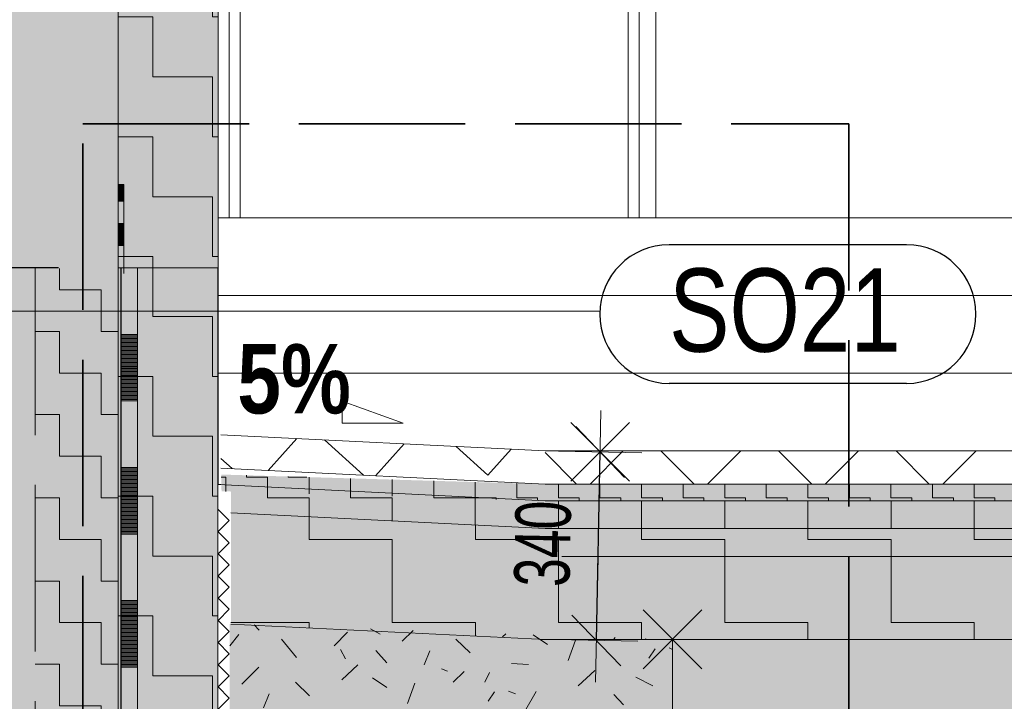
# Model space of a CAD drawing. Header units: millimetres. Extents: x 29003 to 60673, y -60985 to 17010.
# Tile 45 of 128: x 45228 to 47004, y -36442 to -35213. Entities that reach past the tile are written whole.
import ezdxf

# ---------------------------------------------------------------- set-up
doc = ezdxf.new("R2010")
doc.units = ezdxf.units.MM
doc.header["$PDMODE"] = 65
doc.linetypes.add('Carkovana 2x_1', pattern=[390, 300, -90])
for name, color, linetype, lineweight in [('XR$1$ŘEZY_1', 7, 'Continuous', 25), ('XR$2$ŘEZY - KOTY_ TEXTY_1', 7, 'Continuous', 25), ('XR$3$ŘEZY - FILING_1', 7, 'Continuous', 25)]:
    doc.layers.add(name, color=color, linetype=linetype, lineweight=lineweight)
doc.styles.add('ARIAL', font='ARIAL.TTF')
doc.styles.add('ARIALNARROW', font='ARIALN.TTF')
doc.dimstyles.new('DIMSTYLE_4', dxfattribs={"dimtxt": 100, "dimasz": 150, "dimexe": 0, "dimexo": 0, "dimgap": 50, "dimtad": 2, "dimdec": 0, "dimrnd": 5, "dimzin": 12, "dimdsep": 46, "dimtxsty": 'ARIALNARROW', "dimblk1": 'ALL_ML_STRICH', "dimblk2": 'ALL_ML_STRICH', "dimsah": 1, "dimcen": 0, "dimclrd": 6, "dimclre": 6, "dimclrt": 6, "dimadec": 0, "dimazin": 0, "dimtfac": 1, "dimtdec": 0, "dimtix": 1, "dimtmove": 2, "dimatfit": 3, "dimfxl": 0, "dimtzin": 0, "dimlwd": 0, "dimlwe": 13, "dimarcsym": 0})
doc.dimstyles.new('DIMSTYLE_5', dxfattribs={"dimtxt": 100, "dimasz": 150, "dimexe": 0, "dimexo": 0, "dimgap": 50, "dimtad": 2, "dimdec": 0, "dimrnd": 5, "dimzin": 12, "dimdsep": 46, "dimtxsty": 'ARIALNARROW', "dimblk1": 'ALL_ML_STRICH', "dimblk2": 'ALL_ML_STRICH', "dimsah": 1, "dimcen": 0, "dimclrd": 6, "dimclre": 6, "dimclrt": 6, "dimadec": 0, "dimazin": 0, "dimtfac": 1, "dimtdec": 0, "dimtix": 1, "dimtmove": 2, "dimatfit": 3, "dimfxl": 0, "dimtvp": 1.2, "dimtzin": 0, "dimlwd": 0, "dimlwe": 13, "dimarcsym": 0})
pattern_1 = [(0, (150, 150), (75, 75), [75, -75]), (90, (150, 150), (-75, 75), [75, -75])]
pattern_2 = [(0, (300, 300), (150, 150), [150, -150]), (90, (300, 300), (-150, 150), [150, -150])]
pattern_3 = [(0, (216, 216), (108, 108), [108, -108]), (90, (216, 216), (-108, 108), [108, -108])]

# ---------------------------------------------------------------- blocks, each defined once
blk = doc.blocks.new('VZOROVÁ ČÁRA_65')
at = {"layer": 'XR$1$ŘEZY_1', "color": 7, "linetype": 'Continuous', "lineweight": 13}
for p, q in [((45410.8, -35780.2), (45440.8, -35780.2)), ((45410.8, -35780.2), (45410.8, -35900.2)), ((45410.8, -35780.2), (45410.8, -35900.2)), ((45410.8, -35780.2), (45410.8, -35900.2)), ((45410.8, -35780.2), (45410.8, -35900.2)), ((45410.8, -35780.2), (45410.8, -35900.2)), ((45410.8, -35782.6), (45440.8, -35782.6)), ((45410.8, -35785), (45440.8, -35785)), ((45410.8, -35787.4), (45440.8, -35787.4)), ((45410.8, -35789.8), (45440.8, -35789.8)), ((45410.8, -35792.2), (45440.8, -35792.2)), ((45410.8, -35794.6), (45440.8, -35794.6)), ((45440.8, -35780.2), (45440.8, -35900.2)), ((45410.8, -35797), (45440.8, -35797)), ((45410.8, -35799.4), (45440.8, -35799.4)), ((45410.8, -35801.8), (45440.8, -35801.8)), ((45410.8, -35804.2), (45440.8, -35804.2)), ((45410.8, -35806.6), (45440.8, -35806.6)), ((45410.8, -35809), (45440.8, -35809)), ((45410.8, -35811.4), (45440.8, -35811.4)), ((45410.8, -35813.8), (45440.8, -35813.8)), ((45410.8, -35816.2), (45440.8, -35816.2)), ((45410.8, -35818.6), (45440.8, -35818.6)), ((45410.8, -35821), (45440.8, -35821)), ((45410.8, -35823.4), (45440.8, -35823.4)), ((45410.8, -35825.8), (45440.8, -35825.8)), ((45410.8, -35828.2), (45440.8, -35828.2)), ((45410.8, -35830.6), (45440.8, -35830.6)), ((45410.8, -35833), (45440.8, -35833)), ((45410.8, -35835.4), (45440.8, -35835.4)), ((45410.8, -35837.8), (45440.8, -35837.8)), ((45410.8, -35840.2), (45440.8, -35840.2)), ((45410.8, -35842.6), (45440.8, -35842.6)), ((45410.8, -35845), (45440.8, -35845)), ((45410.8, -35847.4), (45440.8, -35847.4)), ((45410.8, -35849.8), (45440.8, -35849.8)), ((45410.8, -35852.2), (45440.8, -35852.2)), ((45410.8, -35854.6), (45440.8, -35854.6)), ((45410.8, -35857), (45440.8, -35857)), ((45410.8, -35859.4), (45440.8, -35859.4)), ((45410.8, -35861.8), (45440.8, -35861.8)), ((45410.8, -35864.2), (45440.8, -35864.2)), ((45410.8, -35866.6), (45440.8, -35866.6)), ((45410.8, -35869), (45440.8, -35869)), ((45410.8, -35871.4), (45440.8, -35871.4)), ((45410.8, -35873.8), (45440.8, -35873.8)), ((45410.8, -35876.2), (45440.8, -35876.2)), ((45410.8, -35878.6), (45440.8, -35878.6)), ((45410.8, -35881), (45440.8, -35881)), ((45410.8, -35883.4), (45440.8, -35883.4)), ((45410.8, -35885.8), (45440.8, -35885.8)), ((45410.8, -35888.2), (45440.8, -35888.2)), ((45410.8, -35890.6), (45440.8, -35890.6)), ((45410.8, -35893), (45440.8, -35893)), ((45410.8, -35895.4), (45440.8, -35895.4)), ((45410.8, -35897.8), (45440.8, -35897.8)), ((45410.8, -35900.2), (45440.8, -35900.2)), ((45440.8, -35900.2), (45440.8, -36020.2)), ((45410.8, -36020.2), (45440.8, -36020.2)), ((45410.8, -36020.2), (45410.8, -36140.2)), ((45410.8, -36020.2), (45410.8, -36140.2)), ((45410.8, -36020.2), (45410.8, -36140.2)), ((45410.8, -36020.2), (45410.8, -36140.2)), ((45410.8, -36020.2), (45410.8, -36140.2)), ((45410.8, -36022.6), (45440.8, -36022.6)), ((45410.8, -36025), (45440.8, -36025)), ((45440.8, -36020.2), (45440.8, -36140.2)), ((45410.8, -36027.4), (45440.8, -36027.4)), ((45410.8, -36029.8), (45440.8, -36029.8)), ((45410.8, -36032.2), (45440.8, -36032.2)), ((45410.8, -36034.6), (45440.8, -36034.6)), ((45410.8, -36037), (45440.8, -36037)), ((45410.8, -36039.4), (45440.8, -36039.4)), ((45410.8, -36041.8), (45440.8, -36041.8)), ((45410.8, -36044.2), (45440.8, -36044.2)), ((45410.8, -36046.6), (45440.8, -36046.6)), ((45410.8, -36049), (45440.8, -36049)), ((45410.8, -36051.4), (45440.8, -36051.4)), ((45410.8, -36053.8), (45440.8, -36053.8)), ((45410.8, -36056.2), (45440.8, -36056.2)), ((45410.8, -36058.6), (45440.8, -36058.6)), ((45410.8, -36061), (45440.8, -36061)), ((45410.8, -36063.4), (45440.8, -36063.4)), ((45410.8, -36065.8), (45440.8, -36065.8)), ((45410.8, -36068.2), (45440.8, -36068.2)), ((45410.8, -36070.6), (45440.8, -36070.6)), ((45410.8, -36073), (45440.8, -36073)), ((45410.8, -36075.4), (45440.8, -36075.4)), ((45410.8, -36077.8), (45440.8, -36077.8)), ((45410.8, -36080.2), (45440.8, -36080.2)), ((45410.8, -36082.6), (45440.8, -36082.6)), ((45410.8, -36085), (45440.8, -36085)), ((45410.8, -36087.4), (45440.8, -36087.4)), ((45410.8, -36089.8), (45440.8, -36089.8)), ((45410.8, -36092.2), (45440.8, -36092.2)), ((45410.8, -36094.6), (45440.8, -36094.6)), ((45410.8, -36097), (45440.8, -36097)), ((45410.8, -36099.4), (45440.8, -36099.4)), ((45410.8, -36101.8), (45440.8, -36101.8)), ((45410.8, -36104.2), (45440.8, -36104.2)), ((45410.8, -36106.6), (45440.8, -36106.6)), ((45410.8, -36109), (45440.8, -36109)), ((45410.8, -36111.4), (45440.8, -36111.4)), ((45410.8, -36113.8), (45440.8, -36113.8)), ((45410.8, -36116.2), (45440.8, -36116.2)), ((45410.8, -36118.6), (45440.8, -36118.6)), ((45410.8, -36121), (45440.8, -36121)), ((45410.8, -36123.4), (45440.8, -36123.4)), ((45410.8, -36125.8), (45440.8, -36125.8)), ((45410.8, -36128.2), (45440.8, -36128.2)), ((45410.8, -36130.6), (45440.8, -36130.6)), ((45410.8, -36133), (45440.8, -36133)), ((45410.8, -36135.4), (45440.8, -36135.4)), ((45410.8, -36137.8), (45440.8, -36137.8)), ((45410.8, -36140.2), (45440.8, -36140.2)), ((45440.8, -36140.2), (45440.8, -36260.2)), ((45410.8, -36260.2), (45440.8, -36260.2)), ((45410.8, -36260.2), (45410.8, -36380.2)), ((45410.8, -36260.2), (45410.8, -36380.2)), ((45410.8, -36260.2), (45410.8, -36380.2)), ((45410.8, -36260.2), (45410.8, -36380.2)), ((45410.8, -36260.2), (45410.8, -36380.2)), ((45410.8, -36262.6), (45440.8, -36262.6)), ((45410.8, -36265), (45440.8, -36265)), ((45410.8, -36267.4), (45440.8, -36267.4)), ((45410.8, -36269.8), (45440.8, -36269.8)), ((45410.8, -36272.2), (45440.8, -36272.2)), ((45410.8, -36274.6), (45440.8, -36274.6)), ((45440.8, -36260.2), (45440.8, -36380.2)), ((45410.8, -36277), (45440.8, -36277)), ((45410.8, -36279.4), (45440.8, -36279.4)), ((45410.8, -36281.8), (45440.8, -36281.8)), ((45410.8, -36284.2), (45440.8, -36284.2)), ((45410.8, -36286.6), (45440.8, -36286.6)), ((45410.8, -36289), (45440.8, -36289)), ((45410.8, -36291.4), (45440.8, -36291.4)), ((45410.8, -36293.8), (45440.8, -36293.8)), ((45410.8, -36296.2), (45440.8, -36296.2)), ((45410.8, -36298.6), (45440.8, -36298.6)), ((45410.8, -36301), (45440.8, -36301)), ((45410.8, -36303.4), (45440.8, -36303.4)), ((45410.8, -36305.8), (45440.8, -36305.8)), ((45410.8, -36308.2), (45440.8, -36308.2)), ((45410.8, -36310.6), (45440.8, -36310.6)), ((45410.8, -36313), (45440.8, -36313)), ((45410.8, -36315.4), (45440.8, -36315.4)), ((45410.8, -36317.8), (45440.8, -36317.8)), ((45410.8, -36320.2), (45440.8, -36320.2)), ((45410.8, -36322.6), (45440.8, -36322.6)), ((45410.8, -36325), (45440.8, -36325)), ((45410.8, -36327.4), (45440.8, -36327.4)), ((45410.8, -36329.8), (45440.8, -36329.8)), ((45410.8, -36332.2), (45440.8, -36332.2)), ((45410.8, -36334.6), (45440.8, -36334.6)), ((45410.8, -36337), (45440.8, -36337)), ((45410.8, -36339.4), (45440.8, -36339.4)), ((45410.8, -36341.8), (45440.8, -36341.8)), ((45410.8, -36344.2), (45440.8, -36344.2)), ((45410.8, -36346.6), (45440.8, -36346.6)), ((45410.8, -36349), (45440.8, -36349)), ((45410.8, -36351.4), (45440.8, -36351.4)), ((45410.8, -36353.8), (45440.8, -36353.8)), ((45410.8, -36356.2), (45440.8, -36356.2)), ((45410.8, -36358.6), (45440.8, -36358.6)), ((45410.8, -36361), (45440.8, -36361)), ((45410.8, -36363.4), (45440.8, -36363.4)), ((45410.8, -36365.8), (45440.8, -36365.8)), ((45410.8, -36368.2), (45440.8, -36368.2)), ((45410.8, -36370.6), (45440.8, -36370.6)), ((45410.8, -36373), (45440.8, -36373)), ((45410.8, -36375.4), (45440.8, -36375.4)), ((45410.8, -36377.8), (45440.8, -36377.8)), ((45410.8, -36380.2), (45440.8, -36380.2)), ((45440.8, -36380.2), (45440.8, -36500.2))]:
    blk.add_line(p, q, dxfattribs=at)
for points in [[(45410.8, -35660.2), (45410.8, -35660.2), (45410.8, -35780.2), (45410.8, -35900.2)], [(45410.8, -35660.2), (45410.8, -35660.2), (45410.8, -35780.2), (45410.8, -35900.2)], [(45440.8, -35660.2), (45440.8, -35660.2), (45440.8, -35780.2)], [(45410.8, -35900.2), (45410.8, -36020.2), (45410.8, -36140.2)], [(45410.8, -35900.2), (45410.8, -36020.2), (45410.8, -36140.2)], [(45410.8, -36140.2), (45410.8, -36260.2), (45410.8, -36380.2)], [(45410.8, -36140.2), (45410.8, -36260.2), (45410.8, -36380.2)], [(45410.8, -36380.2), (45410.8, -36500.2), (45410.8, -36620.2)], [(45410.8, -36380.2), (45410.8, -36500.2), (45410.8, -36620.2)]]:
    blk.add_lwpolyline(points, dxfattribs=at)
blk = doc.blocks.new('VZOROVÁ ČÁRA_66')
at = {"layer": 'XR$1$ŘEZY_1', "color": 7, "linetype": 'Continuous', "lineweight": 13}
for p, q in [((45585.9, -36096), (45585.9, -36096)), ((45585.9, -36096), (45585.9, -36096)), ((45585.9, -36136), (45585.9, -36136)), ((45585.9, -36136), (45585.9, -36136)), ((45585.9, -36176), (45585.9, -36176)), ((45585.9, -36176), (45585.9, -36176)), ((45585.9, -36216), (45585.9, -36216)), ((45585.9, -36216), (45585.9, -36216)), ((45585.9, -36256), (45585.9, -36256)), ((45585.9, -36256), (45585.9, -36256)), ((45585.9, -36296), (45585.9, -36296)), ((45585.9, -36296), (45585.9, -36296)), ((45585.9, -36336), (45585.9, -36336)), ((45585.9, -36336), (45585.9, -36336)), ((45585.9, -36376), (45585.9, -36376)), ((45585.9, -36376), (45585.9, -36376)), ((45585.9, -36416), (45585.9, -36416)), ((45585.9, -36416), (45585.9, -36416))]:
    blk.add_line(p, q, dxfattribs=at)
for points in [[(45585.9, -36095.9), (45605.9, -36115.9), (45585.9, -36135.8)], [(45585.9, -36135.9), (45605.9, -36155.9), (45585.9, -36175.8)], [(45585.9, -36175.9), (45605.9, -36195.9), (45585.9, -36215.8)], [(45585.9, -36215.9), (45605.9, -36235.9), (45585.9, -36255.8)], [(45585.9, -36255.9), (45605.9, -36275.9), (45585.9, -36295.8)], [(45585.9, -36295.9), (45605.9, -36315.9), (45585.9, -36335.8)], [(45585.9, -36335.9), (45605.9, -36355.9), (45585.9, -36375.8)], [(45585.9, -36375.9), (45605.9, -36395.9), (45585.9, -36415.8)], [(45585.9, -36415.9), (45605.9, -36435.9), (45585.9, -36455.8)]]:
    blk.add_lwpolyline(points, dxfattribs=at)
blk = doc.blocks.new('VZOROVÁ ČÁRA_67')
at = {"layer": 'XR$1$ŘEZY_1', "color": 7, "linetype": 'Continuous', "lineweight": 13}
for p, q in [((45405.9, -35540.2), (45405.9, -35510.2)), ((45405.9, -35540.2), (45405.9, -35510.2)), ((45405.9, -35540.2), (45405.9, -35510.2)), ((45405.9, -35540.2), (45405.9, -35510.2)), ((45405.9, -35540.2), (45405.9, -35510.2)), ((45405.9, -35510.6), (45415.9, -35510.6)), ((45415.9, -35540.2), (45415.9, -35510.2)), ((45405.9, -35511.4), (45415.9, -35511.4)), ((45405.9, -35512.2), (45415.9, -35512.2)), ((45405.9, -35513), (45415.9, -35513)), ((45405.9, -35513.8), (45415.9, -35513.8)), ((45405.9, -35514.6), (45415.9, -35514.6)), ((45405.9, -35515.4), (45415.9, -35515.4)), ((45405.9, -35516.2), (45415.9, -35516.2)), ((45405.9, -35517), (45415.9, -35517)), ((45405.9, -35517.8), (45415.9, -35517.8)), ((45405.9, -35518.6), (45415.9, -35518.6)), ((45405.9, -35519.4), (45415.9, -35519.4)), ((45405.9, -35520.2), (45415.9, -35520.2)), ((45405.9, -35521), (45415.9, -35521)), ((45405.9, -35521.8), (45415.9, -35521.8)), ((45405.9, -35522.6), (45415.9, -35522.6)), ((45405.9, -35523.4), (45415.9, -35523.4)), ((45405.9, -35524.2), (45415.9, -35524.2)), ((45405.9, -35525), (45415.9, -35525)), ((45405.9, -35525.8), (45415.9, -35525.8)), ((45405.9, -35526.6), (45415.9, -35526.6)), ((45405.9, -35527.4), (45415.9, -35527.4)), ((45405.9, -35528.2), (45415.9, -35528.2)), ((45405.9, -35529), (45415.9, -35529)), ((45405.9, -35529.8), (45415.9, -35529.8)), ((45405.9, -35530.6), (45415.9, -35530.6)), ((45405.9, -35531.4), (45415.9, -35531.4)), ((45405.9, -35532.2), (45415.9, -35532.2)), ((45405.9, -35533), (45415.9, -35533)), ((45405.9, -35533.8), (45415.9, -35533.8)), ((45405.9, -35534.6), (45415.9, -35534.6)), ((45405.9, -35535.4), (45415.9, -35535.4)), ((45405.9, -35536.2), (45415.9, -35536.2)), ((45405.9, -35537), (45415.9, -35537)), ((45405.9, -35537.8), (45415.9, -35537.8)), ((45405.9, -35538.6), (45415.9, -35538.6)), ((45405.9, -35539.4), (45415.9, -35539.4)), ((45405.9, -35540.2), (45415.9, -35540.2)), ((45415.9, -35580.2), (45415.9, -35540.2)), ((45405.9, -35620.2), (45405.9, -35580.2)), ((45405.9, -35620.2), (45405.9, -35580.2)), ((45405.9, -35620.2), (45405.9, -35580.2)), ((45405.9, -35620.2), (45405.9, -35580.2)), ((45405.9, -35620.2), (45405.9, -35580.2)), ((45405.9, -35580.2), (45415.9, -35580.2)), ((45405.9, -35581), (45415.9, -35581)), ((45405.9, -35581.8), (45415.9, -35581.8)), ((45415.9, -35620.2), (45415.9, -35580.2)), ((45405.9, -35582.6), (45415.9, -35582.6)), ((45405.9, -35583.4), (45415.9, -35583.4)), ((45405.9, -35584.2), (45415.9, -35584.2)), ((45405.9, -35585), (45415.9, -35585)), ((45405.9, -35585.8), (45415.9, -35585.8)), ((45405.9, -35586.6), (45415.9, -35586.6)), ((45405.9, -35587.4), (45415.9, -35587.4)), ((45405.9, -35588.2), (45415.9, -35588.2)), ((45405.9, -35589), (45415.9, -35589)), ((45405.9, -35589.8), (45415.9, -35589.8)), ((45405.9, -35590.6), (45415.9, -35590.6)), ((45405.9, -35591.4), (45415.9, -35591.4)), ((45405.9, -35592.2), (45415.9, -35592.2)), ((45405.9, -35593), (45415.9, -35593)), ((45405.9, -35593.8), (45415.9, -35593.8)), ((45405.9, -35594.6), (45415.9, -35594.6)), ((45405.9, -35595.4), (45415.9, -35595.4)), ((45405.9, -35596.2), (45415.9, -35596.2)), ((45405.9, -35597), (45415.9, -35597)), ((45405.9, -35597.8), (45415.9, -35597.8)), ((45405.9, -35598.6), (45415.9, -35598.6)), ((45405.9, -35599.4), (45415.9, -35599.4)), ((45405.9, -35600.2), (45415.9, -35600.2)), ((45405.9, -35601), (45415.9, -35601)), ((45405.9, -35601.8), (45415.9, -35601.8)), ((45405.9, -35602.6), (45415.9, -35602.6)), ((45405.9, -35603.4), (45415.9, -35603.4)), ((45405.9, -35604.2), (45415.9, -35604.2)), ((45405.9, -35605), (45415.9, -35605)), ((45405.9, -35605.8), (45415.9, -35605.8)), ((45405.9, -35606.6), (45415.9, -35606.6)), ((45405.9, -35607.4), (45415.9, -35607.4)), ((45405.9, -35608.2), (45415.9, -35608.2)), ((45405.9, -35609), (45415.9, -35609)), ((45405.9, -35609.8), (45415.9, -35609.8)), ((45405.9, -35610.6), (45415.9, -35610.6)), ((45405.9, -35611.4), (45415.9, -35611.4)), ((45405.9, -35612.2), (45415.9, -35612.2)), ((45405.9, -35613), (45415.9, -35613)), ((45405.9, -35613.8), (45415.9, -35613.8)), ((45405.9, -35614.6), (45415.9, -35614.6)), ((45405.9, -35615.4), (45415.9, -35615.4)), ((45405.9, -35616.2), (45415.9, -35616.2)), ((45405.9, -35617), (45415.9, -35617)), ((45405.9, -35617.8), (45415.9, -35617.8)), ((45405.9, -35618.6), (45415.9, -35618.6)), ((45405.9, -35619.4), (45415.9, -35619.4)), ((45405.9, -35620.2), (45415.9, -35620.2)), ((45415.9, -35660.2), (45415.9, -35620.2))]:
    blk.add_line(p, q, dxfattribs=at)
for points in [[(45405.9, -35580.2), (45405.9, -35540.2), (45405.9, -35510.2)], [(45405.9, -35580.2), (45405.9, -35540.2), (45405.9, -35510.2)], [(45405.9, -35660.2), (45405.9, -35620.2), (45405.9, -35580.2)], [(45405.9, -35660.2), (45405.9, -35620.2), (45405.9, -35580.2)]]:
    blk.add_lwpolyline(points, dxfattribs=at)
blk = doc.blocks.new('ALL_ML_STRICH')
at = {"color": 0, "linetype": 'ByBlock', "lineweight": -2}
for p, q in [((0, -0.5), (0, 0.5)), ((-0.3, -0.3), (0.3, 0.3)), ((-1, 0), (0.5, 0))]:
    blk.add_line(p, q, dxfattribs=at)
blk = doc.blocks.new('*D229')
at = {"layer": 'DEFPOINTS', "color": 6, "linetype": 'Continuous', "lineweight": 13}
for p in [(41225.9, -35560.2), (44427.6, -35660.2), (45585.9, -35660.2)]:
    blk.add_point(p, dxfattribs=at)
at = {"layer": 'XR$2$ŘEZY - KOTY_ TEXTY_1', "color": 6, "linetype": 'Continuous', "lineweight": -2}
for p, q in [((41607.7, -35560.2), (44427.6, -35560.2)), ((44427.6, -35660.2), (44427.6, -35560.2)), ((45298, -35660.2), (44427.6, -35660.2))]:
    blk.add_line(p, q, dxfattribs=at)
at = {"layer": 'XR$2$ŘEZY - KOTY_ TEXTY_1', "color": 6, "linetype": 'Continuous', "lineweight": 13, "xscale": 150, "yscale": 150, "zscale": 150}
for p, rotation in [((44427.6, -35560.2), 90), ((44427.6, -35660.2), 270)]:
    blk.add_blockref('ALL_ML_STRICH', p, dxfattribs=dict(at, rotation=rotation))
at = {"layer": 'XR$2$ŘEZY - KOTY_ TEXTY_1', "color": 6, "linetype": 'Continuous', "lineweight": 13, "insert": (44327.6, -35785.3), "char_height": 100, "width": 243.429, "attachment_point": 5, "rotation": 90, "style": 'ARIALNARROW'}
blk.add_mtext('\\W0.81;\\A1;{100}', dxfattribs=at)
blk = doc.blocks.new('*D230')
at = {"layer": 'DEFPOINTS', "color": 6, "linetype": 'Continuous', "lineweight": 13}
for p in [(45585.9, -35560.2), (45580.8, -36040.9), (47170.6, -36040.9)]:
    blk.add_point(p, dxfattribs=at)
at = {"layer": 'XR$2$ŘEZY - KOTY_ TEXTY_1', "color": 6, "linetype": 'Continuous', "lineweight": -2}
for p, q in [((47170.6, -35560.2), (47170.6, -35560.2)), ((47170.6, -36040.9), (47170.6, -35560.2)), ((47170.6, -36040.9), (47170.6, -36040.9))]:
    blk.add_line(p, q, dxfattribs=at)
at = {"layer": 'XR$2$ŘEZY - KOTY_ TEXTY_1', "color": 6, "linetype": 'Continuous', "lineweight": 13, "xscale": 150, "yscale": 150, "zscale": 150}
for p, rotation in [((47170.6, -35560.2), 90), ((47170.6, -36040.9), 270)]:
    blk.add_blockref('ALL_ML_STRICH', p, dxfattribs=dict(at, rotation=rotation))
at = {"layer": 'XR$2$ŘEZY - KOTY_ TEXTY_1', "color": 6, "linetype": 'Continuous', "lineweight": 13, "insert": (47070.6, -35798), "char_height": 100, "width": 243.429, "attachment_point": 5, "rotation": 90, "style": 'ARIALNARROW'}
blk.add_mtext('\\W0.81;\\A1;{480}', dxfattribs=at)
blk = doc.blocks.new('*D231')
at = {"layer": 'DEFPOINTS', "color": 6, "linetype": 'Continuous', "lineweight": 13}
for p in [(45585.9, -33135.2), (45585.9, -35560.2), (47170.6, -35560.2)]:
    blk.add_point(p, dxfattribs=at)
at = {"layer": 'XR$2$ŘEZY - KOTY_ TEXTY_1', "color": 6, "linetype": 'Continuous', "lineweight": -2}
for p, q in [((46736.9, -33135.2), (47170.6, -33135.2)), ((47170.6, -35560.2), (47170.6, -33135.2)), ((47170.6, -35560.2), (47170.6, -35560.2))]:
    blk.add_line(p, q, dxfattribs=at)
at = {"layer": 'XR$2$ŘEZY - KOTY_ TEXTY_1', "color": 6, "linetype": 'Continuous', "lineweight": 13, "xscale": 150, "yscale": 150, "zscale": 150}
for p, rotation in [((47170.6, -33135.2), 90), ((47170.6, -35560.2), 270)]:
    blk.add_blockref('ALL_ML_STRICH', p, dxfattribs=dict(at, rotation=rotation))
at = {"layer": 'XR$2$ŘEZY - KOTY_ TEXTY_1', "color": 6, "linetype": 'Continuous', "lineweight": 13, "insert": (47070.6, -34348.7), "char_height": 100, "width": 324.571, "attachment_point": 5, "rotation": 90, "style": 'ARIALNARROW'}
blk.add_mtext('\\W0.81;\\A1;{2425}', dxfattribs=at)
blk = doc.blocks.new('*D236')
at = {"layer": 'DEFPOINTS', "color": 6, "linetype": 'Continuous', "lineweight": 18}
for p in [(46279.1, -35992.2), (46217.9, -36331.1), (46268.5, -36332.1)]:
    blk.add_point(p, dxfattribs=at)
at = {"layer": 'XR$2$ŘEZY - KOTY_ TEXTY_1', "color": 6, "linetype": 'Continuous', "lineweight": -2}
for p, q in [((46268.5, -36332.1), (46275.3, -35992.2)), ((46275.3, -35992.2), (46275.3, -35992.2)), ((46268.5, -36332.1), (46268.5, -36332.1))]:
    blk.add_line(p, q, dxfattribs=at)
at = {"layer": 'XR$2$ŘEZY - KOTY_ TEXTY_1', "color": 6, "linetype": 'Continuous', "lineweight": 18, "xscale": 150, "yscale": 150, "zscale": 150}
for p, rotation in [((46275.3, -35992.2), 88.85423716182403), ((46268.5, -36332.1), 268.854237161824)]:
    blk.add_blockref('ALL_ML_STRICH', p, dxfattribs=dict(at, rotation=rotation))
at = {"layer": 'XR$2$ŘEZY - KOTY_ TEXTY_1', "color": 6, "linetype": 'Continuous', "lineweight": 18, "insert": (46172, -36157.6), "char_height": 100, "width": 243.429, "attachment_point": 5, "rotation": 88.8542, "style": 'ARIALNARROW'}
blk.add_mtext('\\W0.81;\\A1;{340}', dxfattribs=at)
blk = doc.blocks.new('COMPLEX_ELEVATIONDIM_8')
at = {"layer": 'XR$2$ŘEZY - KOTY_ TEXTY_1', "color": 6, "linetype": 'Continuous', "lineweight": 13}
for p, q in [((46222.3, -35939.1), (46328.2, -36045.1)), ((46222.4, -36045.1), (46328.3, -35939.1)), ((46352.8, -36277.1), (46458.8, -36383.1)), ((46352.9, -36383.1), (46458.9, -36277.1))]:
    blk.add_line(p, q, dxfattribs=at)
blk = doc.blocks.new('VZOR_3')
at = {"layer": 'XR$3$ŘEZY - FILING_1', "linetype": 'Continuous', "lineweight": 13}
h = blk.add_hatch(color=11, dxfattribs=at)
h.paths.add_polyline_path([(46405.8, -36330.2), (45607, -36302.5), (45607, -37935.2), (46405.1, -37975.1), (46405.8, -38060.2)])
h.paths.add_polyline_path([(46357, -37221.4), (46375.9, -37265.8), (46387.5, -37312.7), (46391.4, -37360.8), (46387.5, -37409), (46375.9, -37455.8), (46357, -37500.3), (46331.2, -37541.1), (46299.2, -37577.2), (46261.8, -37607.7), (46220, -37631.9), (46174.8, -37649), (46127.5, -37658.7), (46079.3, -37660.6), (46031.4, -37654.8), (46005.5, -37647.3), (46007.7, -37644.6), (46005.5, -37647.3), (45985, -37641.4), (45941.4, -37620.7), (45901.6, -37593.2), (45866.8, -37559.8), (45837.8, -37521.2), (45815.4, -37478.4), (45800.1, -37432.6), (45792.4, -37385), (45792.4, -37336.7), (45800.1, -37289.1), (45815.4, -37243.3), (45837.8, -37200.5), (45866.8, -37161.9), (45901.6, -37128.5), (45941.4, -37101), (45985, -37080.3), (46031.4, -37066.9), (46079.3, -37061.1), (46127.5, -37063), (46174.8, -37072.7), (46201, -37082.6), (46201.1, -37085.4), (46201, -37082.6), (46220, -37089.8), (46261.8, -37114), (46299.2, -37144.5), (46331.2, -37180.6)], flags=16)
at = {"layer": 'XR$3$ŘEZY - FILING_1', "color": 250, "linetype": 'Continuous', "lineweight": 13}
for p, q in [((45651.2, -36304), (45660, -36313.6)), ((45623.5, -36321.2), (45607, -36341.5)), ((45795.4, -36341.6), (45819.3, -36317.2)), ((45860.8, -36311.3), (45878.6, -36320.5)), ((45937.8, -36314), (45918.4, -36333.5)), ((46105.2, -36319.8), (46099.2, -36325.4)), ((46154.4, -36321.8), (46180.3, -36339.4)), ((46302.6, -36326.6), (46299.7, -36329.5)), ((45700.1, -36329.9), (45727.2, -36362.7)), ((46015.2, -36329.6), (46040.5, -36354.5)), ((46230.7, -36331.5), (46217.4, -36368)), ((46357.9, -36328.5), (46357.2, -36329.9)), ((45806.8, -36348.2), (45816.1, -36365.2)), ((45870.5, -36350.4), (45890.7, -36372.6)), ((45968.1, -36350.9), (45958, -36375.7)), ((46374.6, -36347), (46363.3, -36364)), ((45659.2, -36380.3), (45628.6, -36411.1)), ((45838.1, -36375.8), (45809.4, -36403.1)), ((46115.6, -36373.8), (46146.2, -36375.6)), ((45864.7, -36399.4), (45890.5, -36417)), ((45988.8, -36382.9), (45999.7, -36387.5)), ((46029.9, -36387.8), (46009.9, -36407.1)), ((46075.4, -36389.6), (46067.5, -36407.5)), ((46235.6, -36413.7), (46265.9, -36386.4)), ((46339.5, -36398), (46370.2, -36414)), ((45725.4, -36407.2), (45750.7, -36432.1)), ((45940.9, -36409.1), (45927.7, -36445.6)), ((45678.4, -36428.5), (45668.2, -36453.3)), ((46084.8, -36424.6), (46073.5, -36441.6)), ((46109.9, -36423.2), (46122.4, -36428.2)), ((46138.9, -36460.7), (46160.1, -36424)), ((46300, -36429.4), (46317.2, -36448.1))]:
    blk.add_line(p, q, dxfattribs=at)
blk.add_lwpolyline([(46399.6, -36345.5), (46404.9, -36347.6), (46404.9, -36347.6), (46405.8, -36348)], dxfattribs=at)

msp = doc.modelspace()

# ---------------------------------------------------------------- hatches: boundary and pattern name
at = {"layer": 'XR$3$ŘEZY - FILING_1', "linetype": 'Continuous', "lineweight": 13}
msp.add_hatch(color=254, dxfattribs=at).paths.add_polyline_path([(32895.9, -35575.2), (32895.9, -36240.2), (33345.9, -36240.2), (33345.9, -35910.2), (39305.9, -35910.2), (39305.9, -36270.2), (39805.9, -36270.2), (39805.9, -36620.2), (39905.9, -36620.2), (39905.9, -35910.2), (41055.9, -35910.2), (41055.9, -36620.2), (41155.9, -36620.2), (41155.9, -35910.2), (41267.7, -35910.2), (43795.9, -37523.3), (43845.9, -37523.3), (43845.9, -38980.8), (43795.9, -38980.8), (43795.9, -39599.5), (45405.9, -39599.5), (45405.9, -33085.2), (46555.9, -33085.2), (46555.9, -32775), (46420.9, -32775), (46420.9, -32880.2), (43685.9, -32880.2), (43685.9, -32590.2), (39755.9, -32521.6), (39755.9, -31860.2), (39305.9, -31860.2), (39305.9, -32960.2), (39905.9, -32960.2), (39905.9, -32810.2), (41075.9, -32810.2), (41075.9, -33540.2), (41175.9, -33540.2), (41175.9, -32810.2), (42885.9, -32810.2), (42885.9, -33190.2), (44955.9, -33190.2), (44955.9, -37420.2), (43875.9, -37420.2), (43875.9, -37251.1), (43610.9, -37251.1), (43610.9, -37082), (43345.9, -37082), (43345.9, -36912.9), (43080.9, -36912.9), (43080.9, -36743.8), (42815.9, -36743.8), (42815.9, -36574.7), (42550.9, -36574.7), (42550.9, -36405.6), (42285.9, -36405.6), (42285.9, -36236.5), (42020.9, -36236.5), (42020.9, -36067.4), (41755.9, -36067.4), (41755.9, -35898.3), (41490.9, -35898.3), (41490.9, -35729.3), (41225.9, -35729.3), (41225.9, -35560.2), (35775.9, -35560.2), (35775.9, -35575.2)])
for color, points in [(11, [(45405.9, -33135.2), (45405.9, -35660.2), (45585.9, -35660.2), (45585.9, -33135.2)]), (11, [(45405.8, -37936.4), (45585.8, -37936.4), (45585.8, -35660.2), (45405.8, -35660.2)]), (11, [(45592.2, -36063), (46176, -36080.2), (46176, -36080.2), (49075.5, -36080.2), (49074.9, -36050.2), (46177.2, -36050.2), (46177.2, -36050.2), (45591.6, -36032.9)]), (11, [(46176, -36130.3), (46176, -36080.3), (45609.1, -36052.2), (45609.1, -36102.2)]), (11, [(46176, -36130.2), (49076.5, -36130.2), (49075.5, -36080.2), (46176, -36080.2)]), (11, [(46176, -36130.3), (45609.1, -36102.2), (45609.1, -36302.5), (46176, -36330.6)]), (11, [(46176, -36330.2), (49080.5, -36330.2), (49076.5, -36130.2), (46176, -36130.2)]), (9, [(49080.5, -36330.2), (46405.8, -36330.2), (46405.8, -38060.2), (45405.9, -38060.1), (45405.9, -39599.5), (43795.9, -39599.5), (43795.9, -39080.8), (40005.9, -39080.8), (40005.9, -39600.2), (39205.9, -39600.2), (39205.9, -39080.8), (33495.9, -39080.8), (33495.9, -39490.2), (32895.9, -39490.2), (32895.9, -39059.4), (32095.8, -39059.4), (32095.8, -38345.2), (30770.9, -38345.2), (30570.9, -36990.2), (29270.2, -36990.2), (29270.2, -39856.7), (49080.5, -39856.7)])]:
    msp.add_hatch(color=color, dxfattribs=at).paths.add_polyline_path(points, flags=0)
h = msp.add_hatch(dxfattribs=at)
h.set_pattern_fill('VZOR', scale=108, style=0, pattern_type=2)
h.set_pattern_definition(pattern_3)
h.paths.add_polyline_path([(45405.9, -33135.2), (45405.9, -35660.2), (45585.9, -35660.2), (45585.9, -33135.2)], flags=0)
h = msp.add_hatch(dxfattribs=at)
h.set_pattern_fill('VZOR', color=253, scale=75, style=0, pattern_type=2)
h.set_pattern_definition(pattern_1)
h.paths.add_polyline_path([(45255.8, -35661.7), (45255.9, -37891.4), (45405.9, -37891.4), (45405.8, -35661.7)], flags=0)
h = msp.add_hatch(dxfattribs=at)
h.set_pattern_fill('VZOR', scale=108, style=0, pattern_type=2)
h.set_pattern_definition(pattern_3)
h.paths.add_polyline_path([(45405.8, -37936.4), (45585.8, -37936.4), (45585.8, -35660.2), (45405.8, -35660.2)], flags=0)
h = msp.add_hatch(dxfattribs=at)
h.set_pattern_fill('VZOR', scale=150, angle=48, style=0, pattern_type=2)
h.set_pattern_definition([(48, (-22.2, 423.68), (-11.10213, 211.8413), [150, -150]), (138, (-22.2, 423.68), (-211.8413, -11.10213), [150, -150])])
h.paths.add_polyline_path([(45590.9, -36021.2), (46176, -36050.2), (46176, -35990.2), (45590.9, -35961.2)], flags=0)
h = msp.add_hatch(dxfattribs=at)
h.set_pattern_fill('VZOR', scale=150, angle=45, style=0, pattern_type=2)
h.set_pattern_definition([(45, (-3e-14, 424.26), (-2e-14, 212.13203), [150, -150]), (135, (-3e-14, 424.26), (-212.13203, 2e-14), [150, -150])])
h.paths.add_polyline_path([(46176, -36050.2), (49074.9, -36050.2), (49073.7, -35990.2), (46176, -35990.2)], flags=0)
h = msp.add_hatch(dxfattribs=at)
h.set_pattern_fill('VZOR', scale=37.5, style=0, pattern_type=2)
h.set_pattern_definition([(0, (75, 75), (37.5, 37.5), [37.5, -37.5]), (90, (75, 75), (-37.5, 37.5), [37.5, -37.5])])
h.paths.add_polyline_path([(45592.2, -36063), (46176, -36080.2), (46176, -36080.2), (49075.5, -36080.2), (49074.9, -36050.2), (46177.2, -36050.2), (46177.2, -36050.2), (45591.6, -36032.9)], flags=0)
h = msp.add_hatch(dxfattribs=at)
h.set_pattern_fill('VZOR', scale=75, style=0, pattern_type=2)
h.set_pattern_definition(pattern_1)
h.paths.add_polyline_path([(46176, -36130.3), (46176, -36080.3), (45609.1, -36052.2), (45609.1, -36102.2)], flags=0)
h = msp.add_hatch(dxfattribs=at)
h.set_pattern_fill('VZOR', scale=75, style=0, pattern_type=2)
h.set_pattern_definition(pattern_1)
h.paths.add_polyline_path([(46176, -36130.2), (49076.5, -36130.2), (49075.5, -36080.2), (46176, -36080.2)], flags=0)
h = msp.add_hatch(dxfattribs=at)
h.set_pattern_fill('VZOR', scale=150, style=0, pattern_type=2)
h.set_pattern_definition(pattern_2)
h.paths.add_polyline_path([(46176, -36130.3), (45609.1, -36102.2), (45609.1, -36302.5), (46176, -36330.6)], flags=0)
h = msp.add_hatch(dxfattribs=at)
h.set_pattern_fill('VZOR', scale=150, style=0, pattern_type=2)
h.set_pattern_definition(pattern_2)
h.paths.add_polyline_path([(46176, -36330.2), (49080.5, -36330.2), (49076.5, -36130.2), (46176, -36130.2)], flags=0)

# ---------------------------------------------------------------- linework, layer by layer
at = {"layer": 'XR$1$ŘEZY_1', "color": 7, "linetype": 'Continuous', "lineweight": 13}
for p, q in [((45405.9, -35640.2), (45405.9, -33085.2)), ((45405.9, -33135.2), (45405.9, -35660.2)), ((45585.9, -35660.2), (45585.9, -33135.2)), ((45405.9, -35660.2), (45405.9, -35231.7)), ((45415.9, -35510.2), (45405.9, -35510.2)), ((45415.9, -35510.2), (45415.9, -35670.2)), ((45585.9, -35570.2), (48165.9, -35570.2)), ((45405.8, -37891.4), (45405.8, -35661.7)), ((45405.9, -35660.2), (45585.9, -35660.2)), ((45410.9, -37485.4), (45410.9, -35660.2)), ((45585.8, -35660.2), (45585.8, -37936.4)), ((45585.9, -35660.2), (45585.9, -36051)), ((45585.9, -35710.2), (48455.9, -35710.2)), ((45585.8, -35850.2), (48745.9, -35850.2)), ((45809.7, -35940.3), (45809.7, -35900.3)), ((45809.7, -35900.3), (45919.7, -35940.3)), ((45919.7, -35940.3), (45809.7, -35940.3)), ((46176, -35990.2), (45590.9, -35961.2)), ((49073.7, -35990.2), (46176, -35990.2)), ((46176, -36050.2), (45590.9, -36021.2)), ((46176, -36080.3), (45585.9, -36051)), ((45585.9, -36051), (45590.9, -36051)), ((49074.9, -36050.2), (46176, -36050.2)), ((49075.5, -36080.2), (46176, -36080.2)), ((46176, -36130.3), (45609.1, -36102.2)), ((49076.5, -36130.2), (46176, -36130.2)), ((46205.9, -36180.9), (49080.5, -36180.9)), ((46176, -36330.6), (45609.1, -36302.5)), ((49080.5, -36330.2), (46169.2, -36330.1)), ((46405.8, -36330.2), (46405.8, -38060.1))]:
    msp.add_line(p, q, dxfattribs=at)
at = {"layer": 'XR$1$ŘEZY_1', "color": 5, "linetype": 'Continuous', "lineweight": 13}
for p, q in [((45605.9, -34630.2), (45605.9, -35570.2)), ((46345.9, -34630.2), (46345.9, -35570.2)), ((46375.9, -34630.2), (46375.9, -35570.2)), ((45625.9, -35570.2), (45625.9, -34650.2)), ((46325.9, -34650.2), (46325.9, -35570.2))]:
    msp.add_line(p, q, dxfattribs=at)
at = {"layer": 'XR$1$ŘEZY_1', "color": 204, "linetype": 'Carkovana 2x_1', "lineweight": 35}
for p, q in [((45341.9, -35400.8), (46724, -35400.8)), ((45341.9, -38465.8), (45341.9, -35400.8)), ((46724, -35400.8), (46724, -38465.8))]:
    msp.add_line(p, q, dxfattribs=at)
at = {"layer": 'XR$1$ŘEZY_1', "color": 7, "linetype": 'Carkovana 2x_1', "lineweight": 13}
msp.add_line((45405.9, -35640.2), (45405.9, -39599.5), dxfattribs=at)
at = {"layer": 'XR$1$ŘEZY_1', "color": 253, "linetype": 'Carkovana 2x_1', "lineweight": 13}
msp.add_line((45255.8, -35661.7), (45255.9, -37891.4), dxfattribs=at)
at = {"layer": 'XR$2$ŘEZY - KOTY_ TEXTY_1', "color": 3, "linetype": 'Continuous', "lineweight": 25}
for p, q in [((46828.3, -35618.5), (46399.6, -35618.5)), ((46828.3, -35868.5), (46399.6, -35868.5))]:
    msp.add_line(p, q, dxfattribs=at)
at = {"layer": 'XR$2$ŘEZY - KOTY_ TEXTY_1', "color": 3, "linetype": 'Continuous', "lineweight": 13}
msp.add_line((46274.6, -35738.5), (44955.9, -35738.5), dxfattribs=at)
at = {"layer": 'XR$2$ŘEZY - KOTY_ TEXTY_1', "color": 3, "linetype": 'Continuous', "lineweight": 25}
for centre, start, end in [((46399.6, -35743.5), 90, 270), ((46828.3, -35743.5), 270, 90)]:
    msp.add_arc(centre, 125, start, end, dxfattribs=at)

# ---------------------------------------------------------------- block references
at = {"layer": 'XR$1$ŘEZY_1', "color": 7, "linetype": 'Continuous', "lineweight": 13}
for name in ['VZOROVÁ ČÁRA_67', 'VZOROVÁ ČÁRA_65', 'VZOROVÁ ČÁRA_66']:
    msp.add_blockref(name, (0, 0), dxfattribs=at)
at = {"layer": 'XR$2$ŘEZY - KOTY_ TEXTY_1', "color": 6, "linetype": 'Continuous', "lineweight": 13}
msp.add_blockref('COMPLEX_ELEVATIONDIM_8', (0, 0), dxfattribs=at)
at = {"layer": 'XR$3$ŘEZY - FILING_1', "color": 11, "linetype": 'Continuous', "lineweight": 13}
msp.add_blockref('VZOR_3', (0, 0), dxfattribs=at)

# ---------------------------------------------------------------- texts
at = {"layer": 'XR$1$ŘEZY_1', "color": 7, "linetype": 'Continuous', "lineweight": 13, "insert": (45620.7, -35924.6), "char_height": 125, "width": 268.592, "attachment_point": 7, "style": 'ARIALNARROW'}
msp.add_mtext('\\W0.99;\\fArial Narrow|i0|b1|c0|p0;5%', dxfattribs=at)
at = {"layer": 'XR$2$ŘEZY - KOTY_ TEXTY_1', "color": 3, "linetype": 'Continuous', "lineweight": 25, "insert": (46399.6, -35813.5), "char_height": 150, "width": 487.237, "attachment_point": 7, "style": 'ARIAL'}
msp.add_mtext('\\W0.78;SO21', dxfattribs=at)

# ---------------------------------------------------------------- dimensions: what is measured, and where the dimension line sits
at = {"layer": 'XR$2$ŘEZY - KOTY_ TEXTY_1', "color": 6, "linetype": 'Continuous', "lineweight": 13}
for base, p1, p2, dimstyle, picture, middle in [((47170.6, -33135.2), (47170.6, -35560.2), (46736.9, -33135.2), 'DIMSTYLE_4', '*D231', (47070.6, -34348.7)), ((44427.6, -35560.2), (45298, -35660.2), (41607.7, -35560.2), 'DIMSTYLE_5', '*D229', (44327.6, -35785.3)), ((47170.6, -35560.2), (47170.6, -36040.9), (47170.6, -35560.2), 'DIMSTYLE_4', '*D230', (47070.6, -35798))]:
    dim = msp.add_linear_dim(base=base, p1=p1, p2=p2, angle=90, dimstyle=dimstyle, override={"dimpost": '<>', "dimclrd": 6, "dimclre": 6, "dimclrt": 6, "dimlwd": 0, "dimlwe": 13}, dxfattribs=at)
    dim.commit()
    dim.dimension.update_dxf_attribs({"geometry": picture, "text_midpoint": middle, "dimtype": 160})
at = {"layer": 'XR$2$ŘEZY - KOTY_ TEXTY_1', "color": 6, "linetype": 'Continuous', "lineweight": 18}
dim = msp.add_linear_dim(base=(46275.3, -35992.2), p1=(46268.5, -36332.1), p2=(46275.3, -35992.2), angle=88.8542, dimstyle='DIMSTYLE_4', override={"dimpost": '<>', "dimclrd": 6, "dimclre": 6, "dimclrt": 6, "dimlwd": 0, "dimlwe": 18}, dxfattribs=at)
dim.commit()
dim.dimension.update_dxf_attribs({"geometry": '*D236', "text_midpoint": (46172, -36157.6), "dimtype": 160})

doc.saveas('drawing.dxf')
